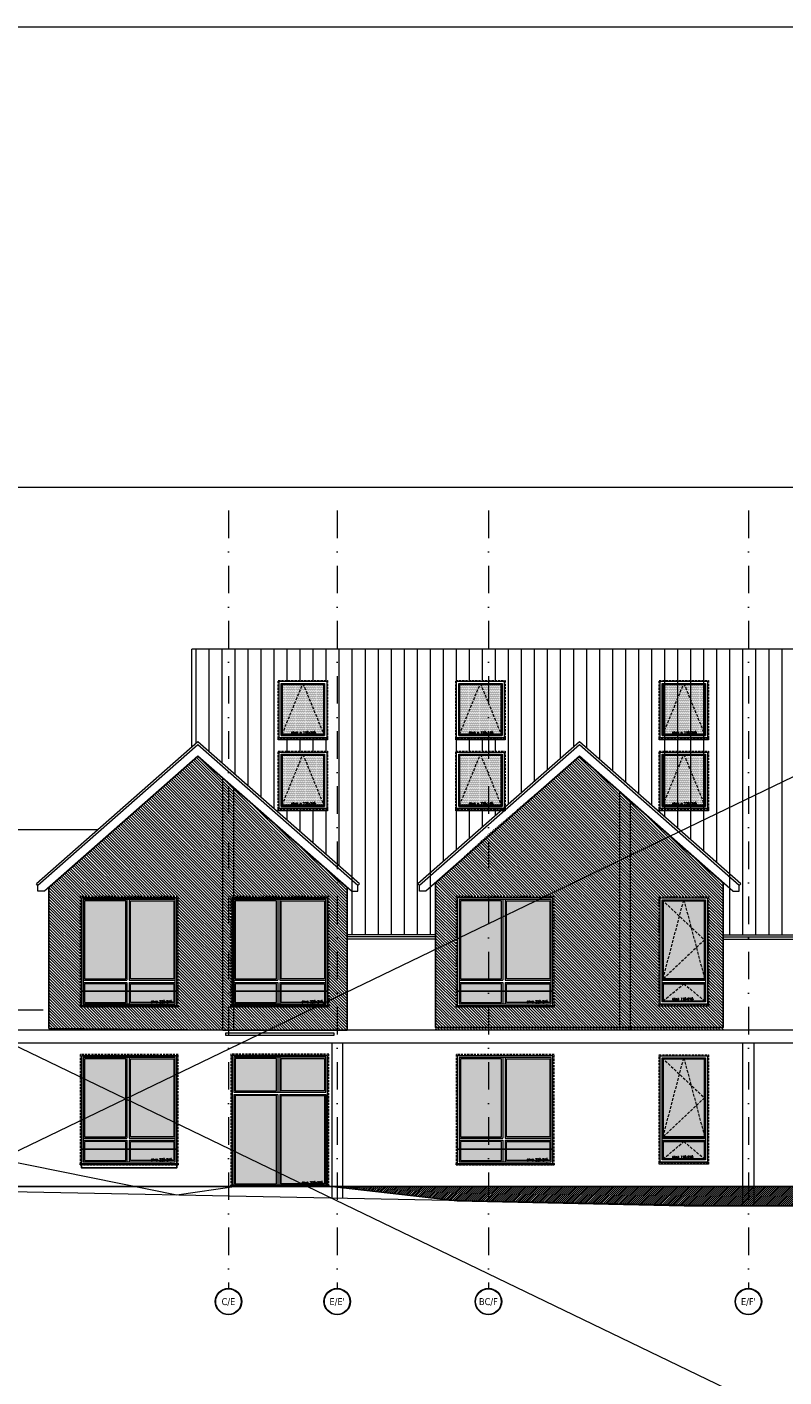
# Model space of a CAD drawing. Header units: millimetres. Extents: x -82287 to 177822, y -399756 to 0.
# Tile 91 of 228: x 88246 to 89990, y -209853 to -206742. Entities that reach past the tile are written whole.
import ezdxf
from ezdxf.enums import TextEntityAlignment as Align

# ---------------------------------------------------------------- set-up
doc = ezdxf.new("R2010")
doc.units = ezdxf.units.MM
doc.header["$MEASUREMENT"] = 0
for name, pattern in [('SUŁOSZOWA - PB 21 03$0$CACHE', [9.525, 6.35, -3.175]), ('SUŁOSZOWA - PB 21 03$0$CARKOVANA', [7.5, 5, -2.5]), ('SUŁOSZOWA - PB 21 03$0$DASHDOT', [25.4, 12.7, -6.35, 0, -6.35])]:
    doc.linetypes.add(name, pattern=pattern)
doc.layers.add('FL_XREF', color=252, linetype='Continuous')
for name, color, linetype, lineweight in [('SUŁOSZOWA - PB 21 03$0$! opisy okien elewacja', 251, 'Continuous', 0), ('SUŁOSZOWA - PB 21 03$0$!! 0_ Istn-okna', 251, 'Continuous', 0), ('SUŁOSZOWA - PB 21 03$0$!! 0_ Istn-sciany', 251, 'Continuous', 0), ('SUŁOSZOWA - PB 21 03$0$!! 0_ WIDOK ELEWACJA', 251, 'Continuous', 0), ('SUŁOSZOWA - PB 21 03$0$!! 0_Opis_pom', 251, 'Continuous', 0), ('SUŁOSZOWA - PB 21 03$0$!! 1  WYDZIELENIE PPOŻ', 251, 'Continuous', 0), ('SUŁOSZOWA - PB 21 03$0$!! 1_ELEWACJA KOLOR', 251, 'Continuous', 0), ('SUŁOSZOWA - PB 21 03$0$!! 1_Hatch dach', 251, 'Continuous', 0), ('SUŁOSZOWA - PB 21 03$0$!! 1_OPIS POM NOWE', 251, 'Continuous', 0), ('SUŁOSZOWA - PB 21 03$0$!! 1_projektowana elewacja', 251, 'Continuous', 0), ('SUŁOSZOWA - PB 21 03$0$!! 2_ELEWACJA COKÓŁ', 251, 'Continuous', 0), ('SUŁOSZOWA - PB 21 03$0$0-osie-liniA', 251, 'SUŁOSZOWA - PB 21 03$0$DASHDOT', 0), ('SUŁOSZOWA - PB 21 03$0$0-osie-tx', 251, 'Continuous', 0)]:
    doc.layers.add(name, color=color, linetype=linetype, lineweight=lineweight)
doc.layers.add('SUŁOSZOWA - PB 21 03$0$!! 0_ramki', color=251, linetype='Continuous', lineweight=0, plot=False)
doc.layers.add('SUŁOSZOWA - PB 21 03$0$ND', color=251, linetype='Continuous', lineweight=0, plot=False)
doc.styles.add('SUŁOSZOWA - PB 21 03$0$ARIAL', font='tahoma.ttf')
doc.styles.add('SUŁOSZOWA - PB 21 03$0$TAHOMA', font='tahoma.ttf')
doc.styles.add('SUŁOSZOWA - PB 21 03$0$TXT', font='simplex.shx')
pattern_1 = [(315, (13615.831, -6910.918), (3.36759605, 3.36759605), [])]

# ---------------------------------------------------------------- blocks, each defined once
blk = doc.blocks.new('SUŁOSZOWA - PB 21 03$0$N OKNO 220X245')
at = {"layer": 'SUŁOSZOWA - PB 21 03$0$!! 1_Hatch dach', "true_color": 0x575757}
h = blk.add_hatch(dxfattribs=at)
h.set_pattern_fill('DOTS', color=251, angle=360)
h.set_pattern_definition([(180, (74902.1715, -193611.4926), (-0.79375, -1.5875), [0, -1.5875])])
h.paths.add_polyline_path([(74700.2, -203917.2), (74795.2, -203917.2), (74795.2, -203873.7), (74700.2, -203873.7)])
h.paths.add_polyline_path([(74806.2, -203917.2), (74906.2, -203917.2), (74906.2, -203873.7), (74806.2, -203873.7)])
h.paths.add_polyline_path([(74806.2, -203862.7), (74906.2, -203862.7), (74906.2, -203682.7), (74806.2, -203682.7)])
h.paths.add_polyline_path([(74700.2, -203862.7), (74795.2, -203862.7), (74795.2, -203682.7), (74700.2, -203682.7)])
h = blk.add_hatch(dxfattribs=at)
h.set_pattern_fill('ANSI31', color=251, scale=0.05, angle=360)
h.set_pattern_definition([(45, (26142.61758, 33649.01818), (-0.11225320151, 0.11225320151), [])])
h.paths.add_polyline_path([(74690.2, -203924.2), (74916.2, -203924.2), (74916.2, -203927.2), (74690.2, -203927.2)])
blk.add_lwpolyline([(74693.2, -203890.7), (74913.2, -203890.7)])
at = {"layer": 'SUŁOSZOWA - PB 21 03$0$! opisy okien elewacja'}
for p in [(74693.2, -203865.2), (74693.2, -203871.2), (74693.2, -203924.2), (74899.2, -203924.2)]:
    blk.add_point(p, dxfattribs=at)
at = {"layer": 'SUŁOSZOWA - PB 21 03$0$!! 0_ Istn-okna', "linetype": 'SUŁOSZOWA - PB 21 03$0$CARKOVANA', "lineweight": 5}
blk.add_lwpolyline([(74690.2, -203927.2), (74916.2, -203927.2), (74916.2, -203672.7), (74690.2, -203672.7)], close=True, dxfattribs=at)
at = {"layer": 'SUŁOSZOWA - PB 21 03$0$!! 0_ Istn-okna'}
for points in [[(74693.2, -203924.2), (74913.2, -203924.2), (74913.2, -203675.7), (74693.2, -203675.7)], [(74697.2, -203920.2), (74909.2, -203920.2), (74909.2, -203679.7), (74697.2, -203679.7)], [(74795.2, -203682.7), (74700.2, -203682.7), (74700.2, -203862.7), (74795.2, -203862.7)], [(74806.2, -203682.7), (74906.2, -203682.7), (74906.2, -203862.7), (74806.2, -203862.7)], [(74795.2, -203873.7), (74700.2, -203873.7), (74700.2, -203917.2), (74795.2, -203917.2)], [(74806.2, -203873.7), (74906.2, -203873.7), (74906.2, -203917.2), (74806.2, -203917.2)], [(74690.2, -203924.2), (74916.2, -203924.2), (74916.2, -203927.2), (74690.2, -203927.2)]]:
    blk.add_lwpolyline(points, close=True, dxfattribs=at)
for points in [[(74798.2, -203679.7), (74798.2, -203865.7)], [(74803.2, -203679.7), (74803.2, -203865.7)], [(74697.2, -203865.7), (74798.2, -203865.7)], [(74697.2, -203870.7), (74798.2, -203870.7)], [(74798.2, -203870.7), (74798.2, -203920.2)], [(74803.2, -203865.7), (74909.2, -203865.7)], [(74803.2, -203870.7), (74909.2, -203870.7)], [(74803.2, -203870.7), (74803.2, -203920.2)]]:
    blk.add_lwpolyline(points, dxfattribs=at)
at = {"insert": (74853.5, -203912.2), "char_height": 5, "attachment_point": 1, "style": 'SUŁOSZOWA - PB 21 03$0$TXT'}
blk.add_mtext_dynamic_manual_height_columns('okno 220x245', width=87.931, gutter_width=75, heights=[0], dxfattribs=at)
blk = doc.blocks.new('SUŁOSZOWA - PB 21 03$0$N OKNO 110X245')
at = {"layer": 'SUŁOSZOWA - PB 21 03$0$!! 1_Hatch dach', "true_color": 0x575757}
h = blk.add_hatch(dxfattribs=at)
h.set_pattern_fill('DOTS', color=251)
h.set_pattern_definition([(0, (0, 0), (0.79375, 1.5875), [0, -1.5875])])
h.paths.add_polyline_path([(76033.3, -202077.5), (76129, -202077.5), (76129, -201897.5), (76033.3, -201897.5)])
h.paths.add_polyline_path([(76033.3, -202088.5), (76129, -202088.5), (76129, -202128.5), (76033.3, -202128.5)])
for points in [[(76033.3, -202077.5), (76129, -202077.5), (76129, -201897.5), (76033.3, -201897.5)], [(76033.3, -202088.5), (76129, -202088.5), (76129, -202128.5), (76033.3, -202128.5)]]:
    blk.add_lwpolyline(points, close=True)
at = {"layer": 'SUŁOSZOWA - PB 21 03$0$!! 0_ Istn-okna', "linetype": 'SUŁOSZOWA - PB 21 03$0$CARKOVANA', "lineweight": 5}
blk.add_lwpolyline([(76024.3, -201888.5), (76138, -201888.5), (76138, -202137.5), (76024.3, -202137.5)], close=True, dxfattribs=at)
at = {"layer": 'SUŁOSZOWA - PB 21 03$0$!! 0_ Istn-okna'}
for points in [[(76026.3, -201890.5), (76136, -201890.5), (76136, -202135.5), (76026.3, -202135.5)], [(76031.3, -201895.5), (76131, -201895.5), (76131, -202130.5), (76031.3, -202130.5)], [(76024.3, -202135.5), (76138, -202135.5), (76138, -202140.5), (76024.3, -202140.5)]]:
    blk.add_lwpolyline(points, close=True, dxfattribs=at)
for points in [[(76033.3, -202080.5), (76033.3, -201897.5), (76129, -201897.5), (76129, -202080.5)], [(76031.3, -202080.5), (76131, -202080.5)], [(76033.3, -202077.5), (76129, -202077.5)], [(76031.3, -202085.5), (76131, -202085.5)], [(76129, -202085.5), (76129, -202128.5), (76033.3, -202128.5), (76033.3, -202085.5)], [(76033.3, -202088.5), (76129, -202088.5)]]:
    blk.add_lwpolyline(points, dxfattribs=at)
at = {"layer": 'SUŁOSZOWA - PB 21 03$0$!! 1_Hatch dach', "color": 251, "linetype": 'SUŁOSZOWA - PB 21 03$0$CACHE', "true_color": 0x575757}
for points in [[(76031.3, -201895.5), (76129, -201987.5), (76033.3, -202077.5)], [(76033.3, -202077.5), (76081.2, -201895.5), (76129, -202077.5)], [(76033.3, -202128.5), (76081.2, -202088.5), (76129, -202128.5)]]:
    blk.add_lwpolyline(points, dxfattribs=at)
at = {"insert": (76054.4, -202121.1), "char_height": 5, "attachment_point": 1, "style": 'SUŁOSZOWA - PB 21 03$0$TXT'}
blk.add_mtext_dynamic_manual_height_columns('okno 110x245', width=52.63, gutter_width=75, heights=[0], dxfattribs=at)
blk = doc.blocks.new('SUŁOSZOWA - PB 21 03$0$OKNODRZWI 220X295')
at = {"layer": 'SUŁOSZOWA - PB 21 03$0$!! 1_Hatch dach', "true_color": 0x575757}
h = blk.add_hatch(dxfattribs=at)
h.set_pattern_fill('DOTS', color=251, angle=360)
h.set_pattern_definition([(0, (0, 1691.0442), (0.79375, 1.5875), [0, -1.5875])])
h.paths.add_polyline_path([(75142.4, -202346.5), (75047.4, -202346.5), (75047.4, -202549.5), (75142.4, -202549.5)])
h.paths.add_polyline_path([(75253.4, -202346.5), (75153.4, -202346.5), (75153.4, -202549.5), (75253.4, -202549.5)])
h.paths.add_polyline_path([(75253.4, -202261), (75153.4, -202261), (75153.4, -202335.5), (75253.4, -202335.5)])
h.paths.add_polyline_path([(75142.4, -202261), (75047.4, -202261), (75047.4, -202335.5), (75142.4, -202335.5)])
h.paths.add_polyline_path([(75199.5, -202335.7), (75199.6, -202335.6), (75199.5, -202335.3)])
h = blk.add_hatch(dxfattribs=at)
h.set_pattern_fill('ANSI31', color=251, scale=0.05, angle=360)
h.set_pattern_definition([(45, (26489.86939, 35020.72664), (-0.11225320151, 0.11225320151), [])])
h.paths.add_polyline_path([(75037.4, -202552.5), (75263.4, -202552.5), (75263.4, -202555.5), (75037.4, -202555.5)])
blk.add_lwpolyline([(75260.4, -202254), (75040.4, -202254), (75040.4, -202552.5), (75260.4, -202552.5)], close=True)
at = {"layer": 'SUŁOSZOWA - PB 21 03$0$! opisy okien elewacja'}
for p in [(75040.4, -202499.5), (75040.4, -202548), (75040.4, -202552.5), (75246.4, -202552.5)]:
    blk.add_point(p, dxfattribs=at)
at = {"layer": 'SUŁOSZOWA - PB 21 03$0$!! 0_ Istn-okna', "linetype": 'SUŁOSZOWA - PB 21 03$0$CARKOVANA', "lineweight": 5}
blk.add_lwpolyline([(75037.4, -202555.5), (75263.4, -202555.5), (75263.4, -202251), (75037.4, -202251)], close=True, dxfattribs=at)
at = {"layer": 'SUŁOSZOWA - PB 21 03$0$!! 0_ Istn-okna'}
for points in [[(75040.4, -202552.5), (75260.4, -202552.5), (75260.4, -202254), (75040.4, -202254)], [(75044.4, -202338.5), (75256.4, -202338.5), (75256.4, -202258), (75044.4, -202258)], [(75142.4, -202261), (75047.4, -202261), (75047.4, -202335.5), (75142.4, -202335.5)], [(75153.4, -202261), (75253.4, -202261), (75253.4, -202335.5), (75153.4, -202335.5)], [(75142.4, -202346.5), (75047.4, -202346.5), (75047.4, -202549.5), (75142.4, -202549.5)], [(75153.4, -202346.5), (75253.4, -202346.5), (75253.4, -202549.5), (75153.4, -202549.5)], [(75037.4, -202552.5), (75263.4, -202552.5), (75263.4, -202555.5), (75037.4, -202555.5)]]:
    blk.add_lwpolyline(points, close=True, dxfattribs=at)
for points in [[(75145.4, -202258), (75145.4, -202338.5)], [(75150.4, -202258), (75150.4, -202338.5)], [(75044.4, -202338.5), (75145.4, -202338.5)], [(75044.4, -202343.5), (75145.4, -202343.5)], [(75044.4, -202343.5), (75044.4, -202552.5)], [(75145.4, -202343.5), (75145.4, -202552.5)], [(75150.4, -202338.5), (75256.4, -202338.5)], [(75150.4, -202343.5), (75256.4, -202343.5)], [(75150.4, -202343.5), (75150.4, -202552.5)], [(75256.4, -202343.5), (75256.4, -202552.5)]]:
    blk.add_lwpolyline(points, dxfattribs=at)
at = {"insert": (75200.8, -202544.5), "char_height": 5, "attachment_point": 1, "style": 'SUŁOSZOWA - PB 21 03$0$TXT'}
blk.add_mtext_dynamic_manual_height_columns('okno 220x295', width=87.931, gutter_width=75, heights=[0], dxfattribs=at)
blk = doc.blocks.new('*U116')
h = blk.add_hatch(color=256)
edge = h.paths.add_edge_path()
edge.add_arc((0, 0), 30.6, 0, 360)
edge = h.paths.add_edge_path(flags=17)
edge.add_arc((0, 0), 29.4, 0, 360)
for radius in [30.6, 29.4]:
    blk.add_circle((0, 0), radius)
at = {"style": 'SUŁOSZOWA - PB 21 03$0$TAHOMA', "flags": 8}
blk.add_attdef('ANSICHTSNUMMER', text='', height=16, dxfattribs=at).set_placement((0, 0), align=Align.MIDDLE_CENTER)
blk = doc.blocks.new('SUŁOSZOWA - PB 21 03$0$BLOK OSIE D-E PD')
at = {"layer": 'SUŁOSZOWA - PB 21 03$0$0-osie-liniA', "ltscale": 5}
for points in [[(61412.1, -214526.3), (61412.1, -216318.8)], [(61662.6, -214526.3), (61662.6, -216318.8)], [(62011.1, -214526.3), (62011.1, -216318.8)], [(62610.1, -214526.3), (62610.1, -216318.8)]]:
    blk.add_lwpolyline(points, dxfattribs=at)
at = {"layer": 'SUŁOSZOWA - PB 21 03$0$0-osie-tx'}
ref = blk.add_blockref('*U116', (61412.1, -216349.4), dxfattribs=dict(at, rotation=180))
ref.add_attrib('ANSICHTSNUMMER', 'C/E', dxfattribs={"layer": '0', "height": 16, "style": 'SUŁOSZOWA - PB 21 03$0$TAHOMA', "flags": 8}).set_placement((61412.1, -216349.4), align=Align.MIDDLE_CENTER)
ref = blk.add_blockref('*U116', (61662.6, -216349.4), dxfattribs=dict(at, rotation=180))
ref.add_attrib('ANSICHTSNUMMER', "E/E'", dxfattribs={"layer": '0', "height": 16, "style": 'SUŁOSZOWA - PB 21 03$0$TAHOMA', "flags": 8}).set_placement((61662.6, -216349.4), align=Align.MIDDLE_CENTER)
ref = blk.add_blockref('*U116', (62011.1, -216349.4), dxfattribs=dict(at, rotation=180))
ref.add_attrib('ANSICHTSNUMMER', 'BC/F', dxfattribs={"layer": '0', "height": 16, "style": 'SUŁOSZOWA - PB 21 03$0$TAHOMA', "flags": 8}).set_placement((62011.1, -216349.4), align=Align.MIDDLE_CENTER)
ref = blk.add_blockref('*U116', (62610.1, -216349.4), dxfattribs=dict(at, rotation=180))
ref.add_attrib('ANSICHTSNUMMER', "E/F'", dxfattribs={"layer": '0', "height": 16, "style": 'SUŁOSZOWA - PB 21 03$0$TAHOMA', "flags": 8}).set_placement((62610.1, -216349.4), align=Align.MIDDLE_CENTER)
blk = doc.blocks.new('SUŁOSZOWA - PB 21 03')
at = {"layer": 'SUŁOSZOWA - PB 21 03$0$!! 1_ELEWACJA KOLOR'}
h = blk.add_hatch(dxfattribs=at)
h.set_pattern_fill('ANSI31', color=251, scale=1.5, angle=-90)
h.set_pattern_definition(pattern_1)
h.paths.add_polyline_path([(88522.00233, -209172.45733), (88522.00233, -209352.45733), (88422.00233, -209352.45733), (88422.00233, -209172.45733)], flags=0)
h.paths.add_polyline_path([(88525.00233, -209045.95733), (88313.00233, -209045.95733), (88313.00233, -208805.45733), (88525.00233, -208805.45733)], flags=0)
h.paths.add_polyline_path([(88522.00233, -209042.95733), (88422.00233, -209042.95733), (88422.00233, -209016.45733), (88411.00233, -209016.45733), (88411.00233, -209042.95733), (88316.00233, -209042.95733), (88316.00233, -208999.45733), (88411.00233, -208999.45733), (88411.00233, -209016.45733), (88422.00233, -209016.45733), (88422.00233, -208999.45733), (88522.00233, -208999.45733)], flags=0)
h.paths.add_polyline_path([(88522.00233, -208988.45733), (88422.00233, -208988.45733), (88422.00233, -208808.45733), (88522.00233, -208808.45733)], flags=0)
h.paths.add_polyline_path([(88411.00233, -208988.45733), (88316.00233, -208988.45733), (88316.00233, -208808.45733), (88411.00233, -208808.45733)], flags=0)
h.paths.add_polyline_path([(88422.00233, -209380.45733), (88422.00233, -209363.45733), (88522.00233, -209363.45733), (88522.00233, -209406.95733), (88422.00233, -209406.95733), (88422.00233, -209380.45733), (88411.00233, -209380.45733), (88411.00233, -209406.95733), (88316.00233, -209406.95733), (88316.00233, -209363.45733), (88411.00233, -209363.45733), (88411.00233, -209380.45733)], flags=0)
h.paths.add_polyline_path([(88660.25413, -209045.95733), (88660.25413, -208805.45733), (88872.25413, -208805.45733), (88872.25413, -209045.95733)], flags=0)
h.paths.add_polyline_path([(88663.25413, -209042.95733), (88663.25413, -208999.45733), (88758.25413, -208999.45733), (88758.25413, -209016.45733), (88769.25413, -209016.45733), (88769.25413, -208999.45733), (88869.25413, -208999.45733), (88869.25413, -209042.95733), (88769.25413, -209042.95733), (88769.25413, -209016.45733), (88758.25413, -209016.45733), (88758.25413, -209042.95733)], flags=0)
h.paths.add_polyline_path([(88663.25413, -208988.45733), (88663.25413, -208808.45733), (88758.25413, -208808.45733), (88758.25413, -208988.45733)], flags=0)
h.paths.add_polyline_path([(88769.25413, -208988.45733), (88769.25413, -208808.45733), (88869.25413, -208808.45733), (88869.25413, -208988.45733)], flags=0)
h.paths.add_polyline_path([(88468.12241, -209044.20733), (88523.95574, -209044.20733), (88523.95574, -209036.70733), (88468.12241, -209036.70733)], flags=0)
h.paths.add_polyline_path([(88468.12241, -209408.20733), (88523.95574, -209408.20733), (88523.95574, -209400.70733), (88468.12241, -209400.70733)], flags=0)
h.paths.add_polyline_path([(88815.37422, -209044.20733), (88871.20755, -209044.20733), (88871.20755, -209036.70733), (88815.37422, -209036.70733)], flags=0)
h.paths.add_polyline_path([(88653.25413, -209049.95733), (88879.25413, -209049.95733), (88879.25413, -209052.95733), (88653.25413, -209052.95733)], flags=0)
h.paths.add_polyline_path([(88876.25413, -209049.95733), (88656.25413, -209049.95733), (88656.25413, -208801.45733), (88876.25413, -208801.45733)], flags=0)
h.paths.add_polyline_path([(88653.25413, -209052.95733), (88653.25413, -208798.45733), (88879.25413, -208798.45733), (88879.25413, -209052.95733)], flags=16)
h.paths.add_polyline_path([(88876.25413, -209049.95733), (88656.25413, -209049.95733), (88656.25413, -208801.45733), (88876.25413, -208801.45733)], flags=0)
h.paths.add_polyline_path([(88306.00233, -209049.95733), (88532.00233, -209049.95733), (88532.00233, -209052.95733), (88306.00233, -209052.95733)], flags=0)
h.paths.add_polyline_path([(88529.00233, -209049.95733), (88309.00233, -209049.95733), (88309.00233, -208801.45733), (88529.00233, -208801.45733)], flags=0)
h.paths.add_polyline_path([(88532.00233, -209052.95733), (88306.00233, -209052.95733), (88306.00233, -208798.45733), (88532.00233, -208798.45733)], flags=16)
h.paths.add_polyline_path([(88529.00233, -209049.95733), (88309.00233, -209049.95733), (88309.00233, -208801.45733), (88529.00233, -208801.45733)], flags=0)
h.paths.add_polyline_path([(88234.00233, -209106.45733), (88647.00857, -209106.45733), (88577.62823, -208475.27016), (88234.00233, -208777.66095)])
h.paths.add_polyline_path([(88647.00857, -209106.45733), (88921.25413, -209106.45733), (88921.25413, -208777.66095), (88577.62823, -208475.27016)])
h = blk.add_hatch(dxfattribs=at)
h.set_pattern_fill('ANSI31', color=251, scale=1.5, angle=-90)
h.set_pattern_definition(pattern_1)
h.paths.add_polyline_path([(89647.13004, -209170.45733), (89746.88004, -209170.45733), (89746.88004, -209405.45733), (89647.13004, -209405.45733)], flags=0)
h.paths.add_polyline_path([(89649.25504, -209172.45733), (89696.47894, -209172.45733), (89697.00504, -209170.45733), (89697.53114, -209172.45733), (89744.88004, -209172.45733), (89744.88004, -209352.45733), (89744.88004, -209355.45733), (89649.13004, -209355.45733), (89649.13004, -209172.33968)], flags=0)
h.paths.add_polyline_path([(89640.13004, -209051.45733), (89640.13004, -209046.45733), (89640.13004, -208799.45733), (89753.88004, -208799.45733), (89753.88004, -209048.45733), (89753.88004, -209051.45733)], flags=16)
h.paths.add_polyline_path([(89642.13004, -209046.45733), (89642.13004, -208801.45733), (89751.88004, -208801.45733), (89751.88004, -209046.45733)], flags=0)
h.paths.add_polyline_path([(89647.13004, -208806.45733), (89746.88004, -208806.45733), (89746.88004, -209041.45733), (89647.13004, -209041.45733)], flags=0)
h.paths.add_polyline_path([(89649.13004, -208991.45733), (89649.13004, -208808.33968), (89649.25504, -208808.45733), (89696.47894, -208808.45733), (89697.00504, -208806.45733), (89697.53114, -208808.45733), (89744.88004, -208808.45733), (89744.88004, -208988.45733), (89744.88004, -208991.45733)], flags=0)
h.paths.add_polyline_path([(89649.13004, -209039.45733), (89649.13004, -208999.45733), (89649.13004, -208996.45733), (89744.88004, -208996.45733), (89744.88004, -209039.45733)], flags=0)
h.paths.add_polyline_path([(89744.88004, -209360.45733), (89744.88004, -209403.45733), (89649.13004, -209403.45733), (89649.13004, -209363.45733), (89649.13004, -209360.45733)], flags=0)
h.paths.add_polyline_path([(89668.95779, -209038.2977), (89722.88636, -209038.2977), (89722.88636, -209030.7977), (89668.95779, -209030.7977)], flags=0)
h.paths.add_polyline_path([(89668.95779, -209402.2977), (89722.88636, -209402.2977), (89722.88636, -209394.7977), (89668.95779, -209394.7977)], flags=0)
h.paths.add_polyline_path([(89246.75413, -209106.45733), (89787.38004, -209106.45733), (89787.38004, -208766.66095), (89456.25413, -208475.27016), (89246.75413, -208654.45733), (89246.75413, -208798.45733), (89398.12823, -208798.45733), (89398.12823, -209052.95733), (89246.75413, -209052.95733)])
h.paths.add_polyline_path([(89125.12823, -209106.45733), (89246.75413, -209106.45733), (89246.75413, -209052.95733), (89172.12823, -209052.95733), (89172.12823, -209049.95733), (89172.12823, -208798.45733), (89246.75413, -208798.45733), (89246.75413, -208654.45733), (89125.12823, -208766.66095)])
at = {"layer": 'SUŁOSZOWA - PB 21 03$0$!! 1_Hatch dach'}
h = blk.add_hatch(dxfattribs=at)
h.set_pattern_fill('_USER', color=8, scale=30, pattern_type=0)
h.set_pattern_definition([(90, (94425.515, -205179.507), (-30, 2e-15), [])])
h.paths.add_polyline_path([(88764.50413, -208595.81178), (88764.50413, -208465.81178), (88874.25413, -208465.81178), (88874.25413, -208595.81178)], flags=16)
h.paths.add_polyline_path([(88764.50413, -208432.52314), (88764.50413, -208302.52314), (88874.25413, -208302.52314), (88874.25413, -208432.52314)], flags=16)
h.paths.add_polyline_path([(89173.37823, -208432.52314), (89173.37823, -208302.52314), (89283.12823, -208302.52314), (89283.12823, -208432.52314)], flags=16)
h.paths.add_polyline_path([(89173.37823, -208595.81178), (89173.37823, -208465.81178), (89283.12823, -208465.81178), (89283.12823, -208595.81178)], flags=16)
h.paths.add_polyline_path([(88563.25413, -208228.75994), (88563.25413, -208454.61771), (88577.62823, -208441.96851), (88921.25413, -208744.3593), (88921.25413, -208644.45733), (88921.25413, -208886.62491), (89125.12823, -208886.62491), (89125.12823, -208733.3593), (89456.25413, -208441.96851), (89787.38004, -208733.3593), (89787.38004, -208886.62491), (89991.25413, -208886.62491), (89991.25413, -208644.45733), (90225.12823, -208441.96851), (90459.00233, -208644.45733), (90459.00233, -208886.62491), (90712.75413, -208886.62491), (90712.75413, -208228.75994)])
at = {"layer": 'SUŁOSZOWA - PB 21 03$0$!! 1_Hatch dach', "true_color": 0x575757}
h = blk.add_hatch(dxfattribs=at)
h.set_pattern_fill('DOTS', color=251)
h.set_pattern_definition([(0, (13997.706, -4047.1684), (0.79375, 1.5875), [0, -1.5875])])
h.paths.add_polyline_path([(88771.50413, -208424.52314), (88867.25413, -208424.52314), (88867.25413, -208309.52314), (88771.50413, -208309.52314)])
h = blk.add_hatch(dxfattribs=at)
h.set_pattern_fill('DOTS', color=251)
h.set_pattern_definition([(0, (14406.5802, -4047.1684), (0.79375, 1.5875), [0, -1.5875])])
h.paths.add_polyline_path([(89180.37823, -208424.52314), (89276.12823, -208424.52314), (89276.12823, -208309.52314), (89180.37823, -208309.52314)])
h = blk.add_hatch(dxfattribs=at)
h.set_pattern_fill('DOTS', color=251)
h.set_pattern_definition([(0, (14875.332, -4047.1684), (0.79375, 1.5875), [0, -1.5875])])
h.paths.add_polyline_path([(89649.13004, -208424.52314), (89744.88004, -208424.52314), (89744.88004, -208309.52314), (89649.13004, -208309.52314)])
h = blk.add_hatch(dxfattribs=at)
h.set_pattern_fill('DOTS', color=251)
h.set_pattern_definition([(0, (13997.706, -4210.457), (0.79375, 1.5875), [0, -1.5875])])
h.paths.add_polyline_path([(88771.50413, -208587.81178), (88867.25413, -208587.81178), (88867.25413, -208472.81178), (88771.50413, -208472.81178)])
h = blk.add_hatch(dxfattribs=at)
h.set_pattern_fill('DOTS', color=251)
h.set_pattern_definition([(0, (14406.5802, -4210.457), (0.79375, 1.5875), [0, -1.5875])])
h.paths.add_polyline_path([(89180.37823, -208587.81178), (89276.12823, -208587.81178), (89276.12823, -208472.81178), (89180.37823, -208472.81178)])
h = blk.add_hatch(dxfattribs=at)
h.set_pattern_fill('DOTS', color=251)
h.set_pattern_definition([(0, (14875.332, -4210.457), (0.79375, 1.5875), [0, -1.5875])])
h.paths.add_polyline_path([(89649.13004, -208587.81178), (89744.88004, -208587.81178), (89744.88004, -208472.81178), (89649.13004, -208472.81178)])
at = {"layer": 'SUŁOSZOWA - PB 21 03$0$!! 2_ELEWACJA COKÓŁ'}
h = blk.add_hatch(dxfattribs=at)
h.set_pattern_fill('ANSI31', color=250)
h.set_pattern_definition([(45, (13615.831, -6910.9182), (-2.24506403, 2.24506403), [])])
h.paths.add_polyline_path([(90657.75413, -209511.45733), (90657.75413, -209466.45733), (88885.75413, -209466.45733), (89175.12823, -209499.58062), (89698.03191, -209511.45733)])
for points in [[(88771.50413, -208424.52314), (88867.25413, -208424.52314), (88867.25413, -208309.52314), (88771.50413, -208309.52314)], [(89180.37823, -208424.52314), (89276.12823, -208424.52314), (89276.12823, -208309.52314), (89180.37823, -208309.52314)], [(89649.13004, -208424.52314), (89744.88004, -208424.52314), (89744.88004, -208309.52314), (89649.13004, -208309.52314)], [(88921.25413, -208777.66095), (88921.25413, -209106.45733), (88635.25413, -209106.45733), (88234.00233, -209102.36877), (88234.00233, -208777.66095), (88577.62823, -208475.27016)], [(88771.50413, -208587.81178), (88867.25413, -208587.81178), (88867.25413, -208472.81178), (88771.50413, -208472.81178)], [(89787.38004, -208766.66095), (89787.38004, -209100.49355), (89125.12823, -209100.49355), (89125.12823, -208766.66095), (89456.25413, -208475.27016)], [(89180.37823, -208587.81178), (89276.12823, -208587.81178), (89276.12823, -208472.81178), (89180.37823, -208472.81178)], [(89649.13004, -208587.81178), (89744.88004, -208587.81178), (89744.88004, -208472.81178), (89649.13004, -208472.81178)], [(88309.00233, -208801.45733), (88529.00233, -208801.45733), (88529.00233, -209049.95733), (88309.00233, -209049.95733)], [(88656.25413, -208801.45733), (88876.25413, -208801.45733), (88876.25413, -209049.95733), (88656.25413, -209049.95733)], [(88309.00233, -209165.45733), (88529.00233, -209165.45733), (88529.00233, -209423.70088), (88309.00233, -209423.70088)], [(90657.75413, -209511.45733), (90657.75413, -209466.45733), (88885.75413, -209466.45733), (89175.12823, -209499.58062), (89698.03191, -209511.45733)]]:
    blk.add_lwpolyline(points, close=True)
for points in [[(88309.00233, -209016.45733), (88529.00233, -209016.45733)], [(90662.75413, -209466.45733), (88061.2709, -209466.45733)]]:
    blk.add_lwpolyline(points)
at = {"layer": 'SUŁOSZOWA - PB 21 03$0$!! 0_ Istn-okna', "linetype": 'SUŁOSZOWA - PB 21 03$0$CARKOVANA', "lineweight": 5}
for points in [[(88762.50413, -208300.52314), (88876.25413, -208300.52314), (88876.25413, -208434.52314), (88762.50413, -208434.52314)], [(89171.37823, -208300.52314), (89285.12823, -208300.52314), (89285.12823, -208434.52314), (89171.37823, -208434.52314)], [(89640.13004, -208300.52314), (89753.88004, -208300.52314), (89753.88004, -208434.52314), (89640.13004, -208434.52314)], [(88762.50413, -208463.81178), (88876.25413, -208463.81178), (88876.25413, -208597.81178), (88762.50413, -208597.81178)], [(89171.37823, -208463.81178), (89285.12823, -208463.81178), (89285.12823, -208597.81178), (89171.37823, -208597.81178)], [(89640.13004, -208463.81178), (89753.88004, -208463.81178), (89753.88004, -208597.81178), (89640.13004, -208597.81178)]]:
    blk.add_lwpolyline(points, close=True, dxfattribs=at)
at = {"layer": 'SUŁOSZOWA - PB 21 03$0$!! 0_ Istn-okna'}
for points in [[(88764.50413, -208302.52314), (88874.25413, -208302.52314), (88874.25413, -208432.52314), (88764.50413, -208432.52314)], [(89173.37823, -208302.52314), (89283.12823, -208302.52314), (89283.12823, -208432.52314), (89173.37823, -208432.52314)], [(89642.13004, -208302.52314), (89751.88004, -208302.52314), (89751.88004, -208432.52314), (89642.13004, -208432.52314)], [(88769.50413, -208307.52314), (88869.25413, -208307.52314), (88869.25413, -208427.52314), (88769.50413, -208427.52314)], [(89178.37823, -208307.52314), (89278.12823, -208307.52314), (89278.12823, -208427.52314), (89178.37823, -208427.52314)], [(89647.13004, -208307.52314), (89746.88004, -208307.52314), (89746.88004, -208427.52314), (89647.13004, -208427.52314)], [(88762.50413, -208432.52314), (88876.25413, -208432.52314), (88876.25413, -208437.52314), (88762.50413, -208437.52314)], [(89171.37823, -208432.52314), (89285.12823, -208432.52314), (89285.12823, -208437.52314), (89171.37823, -208437.52314)], [(89640.13004, -208432.52314), (89753.88004, -208432.52314), (89753.88004, -208437.52314), (89640.13004, -208437.52314)], [(88764.50413, -208465.81178), (88874.25413, -208465.81178), (88874.25413, -208595.81178), (88764.50413, -208595.81178)], [(88769.50413, -208470.81178), (88869.25413, -208470.81178), (88869.25413, -208590.81178), (88769.50413, -208590.81178)], [(89173.37823, -208465.81178), (89283.12823, -208465.81178), (89283.12823, -208595.81178), (89173.37823, -208595.81178)], [(89178.37823, -208470.81178), (89278.12823, -208470.81178), (89278.12823, -208590.81178), (89178.37823, -208590.81178)], [(89642.13004, -208465.81178), (89751.88004, -208465.81178), (89751.88004, -208595.81178), (89642.13004, -208595.81178)], [(89647.13004, -208470.81178), (89746.88004, -208470.81178), (89746.88004, -208590.81178), (89647.13004, -208590.81178)], [(88762.50413, -208595.81178), (88876.25413, -208595.81178), (88876.25413, -208600.81178), (88762.50413, -208600.81178)], [(89171.37823, -208595.81178), (89285.12823, -208595.81178), (89285.12823, -208600.81178), (89171.37823, -208600.81178)], [(89640.13004, -208595.81178), (89753.88004, -208595.81178), (89753.88004, -208600.81178), (89640.13004, -208600.81178)]]:
    blk.add_lwpolyline(points, close=True, dxfattribs=at)
for points in [[(88771.50413, -208427.52314), (88771.50413, -208309.52314), (88867.25413, -208309.52314), (88867.25413, -208427.52314)], [(89180.37823, -208427.52314), (89180.37823, -208309.52314), (89276.12823, -208309.52314), (89276.12823, -208427.52314)], [(89649.13004, -208427.52314), (89649.13004, -208309.52314), (89744.88004, -208309.52314), (89744.88004, -208427.52314)], [(88769.50413, -208427.52314), (88869.25413, -208427.52314)], [(88771.50413, -208424.52314), (88867.25413, -208424.52314)], [(89178.37823, -208427.52314), (89278.12823, -208427.52314)], [(89180.37823, -208424.52314), (89276.12823, -208424.52314)], [(89647.13004, -208427.52314), (89746.88004, -208427.52314)], [(89649.13004, -208424.52314), (89744.88004, -208424.52314)], [(88769.50413, -208432.52314), (88869.25413, -208432.52314)], [(89178.37823, -208432.52314), (89278.12823, -208432.52314)], [(89647.13004, -208432.52314), (89746.88004, -208432.52314)], [(88771.50413, -208590.81178), (88771.50413, -208472.81178), (88867.25413, -208472.81178), (88867.25413, -208590.81178)], [(89180.37823, -208590.81178), (89180.37823, -208472.81178), (89276.12823, -208472.81178), (89276.12823, -208590.81178)], [(89649.13004, -208590.81178), (89649.13004, -208472.81178), (89744.88004, -208472.81178), (89744.88004, -208590.81178)], [(88769.50413, -208590.81178), (88869.25413, -208590.81178)], [(88769.50413, -208595.81178), (88869.25413, -208595.81178)], [(88771.50413, -208587.81178), (88867.25413, -208587.81178)], [(89178.37823, -208590.81178), (89278.12823, -208590.81178)], [(89178.37823, -208595.81178), (89278.12823, -208595.81178)], [(89180.37823, -208587.81178), (89276.12823, -208587.81178)], [(89647.13004, -208590.81178), (89746.88004, -208590.81178)], [(89647.13004, -208595.81178), (89746.88004, -208595.81178)], [(89649.13004, -208587.81178), (89744.88004, -208587.81178)]]:
    blk.add_lwpolyline(points, dxfattribs=at)
at = {"layer": 'SUŁOSZOWA - PB 21 03$0$!! 0_ Istn-sciany'}
for points in [[(89777.11539, -209511.45733), (88066.25413, -209477.70344)], [(88885.75413, -209466.45733), (89175.12823, -209499.58062)], [(90184.55066, -209511.45733), (89698.03191, -209511.45733)]]:
    blk.add_lwpolyline(points, dxfattribs=at)
at = {"layer": 'SUŁOSZOWA - PB 21 03$0$!! 0_ WIDOK ELEWACJA'}
for points in [[(88221.25413, -209060.45733), (88066.25413, -209060.45733)], [(89396.52104, -209136.19206), (89395.68613, -209135.45733)]]:
    blk.add_lwpolyline(points, dxfattribs=at)
at = {"layer": 'SUŁOSZOWA - PB 21 03$0$!! 0_ramki'}
blk.add_line((84736.10139, -207854.77203), (91652.24166, -207854.77203), dxfattribs=at)
at = {"layer": 'SUŁOSZOWA - PB 21 03$0$!! 1  WYDZIELENIE PPOŻ'}
blk.add_lwpolyline([(83291.15646, -206794.53666), (93529.09696, -206794.53666), (93529.09696, -211735.13382), (83291.15646, -211735.13382)], close=True, dxfattribs=at)
for points in [[(83291.15646, -211735.13382), (93529.09696, -206794.53666)], [(93529.09696, -211735.13382), (83291.15646, -206794.53666)]]:
    blk.add_lwpolyline(points, dxfattribs=at)
at = {"layer": 'SUŁOSZOWA - PB 21 03$0$!! 1_Hatch dach', "color": 251, "linetype": 'SUŁOSZOWA - PB 21 03$0$CACHE', "true_color": 0x575757}
for points in [[(88771.50413, -208424.52314), (88819.37913, -208307.52314), (88867.25413, -208424.52314)], [(89180.37823, -208424.52314), (89228.25323, -208307.52314), (89276.12823, -208424.52314)], [(89649.13004, -208424.52314), (89697.00504, -208307.52314), (89744.88004, -208424.52314)], [(88771.50413, -208587.81178), (88819.37913, -208470.81178), (88867.25413, -208587.81178)], [(89180.37823, -208587.81178), (89228.25323, -208470.81178), (89276.12823, -208587.81178)], [(89649.13004, -208587.81178), (89697.00504, -208470.81178), (89744.88004, -208587.81178)]]:
    blk.add_lwpolyline(points, dxfattribs=at)
at = {"layer": 'SUŁOSZOWA - PB 21 03$0$!! 1_projektowana elewacja'}
for points in [[(90712.75413, -208228.75994), (88563.25413, -208228.75994)], [(88563.25413, -208454.61771), (88563.25413, -208228.75994)], [(88949.55727, -208769.26606), (88577.62823, -208441.96851), (88205.69919, -208769.26606)], [(88946.25413, -208773.01963), (88577.62823, -208448.62884), (88209.00233, -208773.01963)], [(89828.18318, -208769.26606), (89456.25413, -208441.96851), (89084.32509, -208769.26606)], [(89824.88004, -208773.01963), (89456.25413, -208448.62884), (89087.62823, -208773.01963)], [(88931.11702, -208786.34029), (88577.62823, -208475.27016), (88224.13944, -208786.34029)], [(89809.74292, -208786.34029), (89456.25413, -208475.27016), (89102.76534, -208786.34029)], [(88347.52729, -208644.45733), (88161.75775, -208644.45733)], [(88224.13944, -208786.34029), (88209.00233, -208786.34029), (88209.00233, -208773.01963), (88205.69919, -208769.26606)], [(88931.11702, -208786.34029), (88946.25413, -208786.34029), (88946.25413, -208773.01963), (88949.55727, -208769.26606)], [(89102.76534, -208786.34029), (89087.62823, -208786.34029), (89087.62823, -208773.01963), (89084.32509, -208769.26606)], [(89125.12823, -208896.62491), (89125.12823, -208766.66095)], [(89787.38004, -208896.62491), (89787.38004, -208766.66095)], [(89809.74292, -208786.34029), (89824.88004, -208786.34029), (89824.88004, -208773.01963), (89828.18318, -208769.26606)], [(88921.25413, -208896.62491), (88921.25413, -208777.66095)], [(89125.12823, -208886.62491), (88921.25413, -208886.62491)], [(89125.12823, -208891.62491), (88921.25413, -208891.62491)], [(89787.38004, -208886.62491), (89991.25413, -208886.62491)], [(89787.38004, -208891.62491), (89991.25413, -208891.62491)], [(89125.12823, -208896.62491), (88921.25413, -208896.62491)], [(89787.38004, -208896.62491), (89991.25413, -208896.62491)], [(88641.2542, -209118.24008), (88891.2542, -209118.24008), (88891.2542, -209113.24008), (88641.2542, -209113.24008), (88641.2542, -209118.24008)], [(88529.00233, -209486.83308), (88061.00631, -209392.03375)], [(88061.2709, -209466.45733), (90662.75413, -209466.45733)], [(88666.25413, -209466.45733), (88529.00233, -209486.83308)]]:
    blk.add_lwpolyline(points, dxfattribs=at)
at = {"layer": 'SUŁOSZOWA - PB 21 03$0$ND'}
for points in [[(88635.25413, -209106.45733), (88635.25413, -208525.98095)], [(88660.25413, -209106.45733), (88660.25413, -208547.98095)], [(89549.50463, -209106.45733), (89549.50463, -208557.33059)], [(89574.50463, -209106.45733), (89574.50463, -208579.33059)], [(90662.75413, -209106.45733), (88061.2709, -209106.45733)], [(90662.75413, -209136.45733), (88061.2709, -209136.45733)], [(88885.76016, -209136.45733), (88885.76016, -209493.87162)], [(88910.75785, -209136.45733), (88910.75785, -209494.36481)], [(89831.89164, -209136.45733), (89831.89164, -209511.45733)], [(89858.2578, -209136.45733), (89858.2578, -209511.45733)]]:
    blk.add_lwpolyline(points, dxfattribs=at)
for name, p in [('SUŁOSZOWA - PB 21 03$0$BLOK OSIE D-E PD', (27235.68678, 6617.30292)), ('SUŁOSZOWA - PB 21 03$0$N OKNO 220X245', (13615.83086, -5125.70975)), ('SUŁOSZOWA - PB 21 03$0$N OKNO 220X245', (13963.08267, -5125.70975)), ('SUŁOSZOWA - PB 21 03$0$N OKNO 220X245', (14481.95676, -5125.70975)), ('SUŁOSZOWA - PB 21 03$0$N OKNO 110X245', (13615.83086, -6910.91822)), ('SUŁOSZOWA - PB 21 03$0$N OKNO 220X245', (13615.83086, -5489.70975)), ('SUŁOSZOWA - PB 21 03$0$OKNODRZWI 220X295', (13615.83086, -6910.91822)), ('SUŁOSZOWA - PB 21 03$0$N OKNO 220X245', (14481.95676, -5489.70975)), ('SUŁOSZOWA - PB 21 03$0$N OKNO 110X245', (13615.83086, -7274.91822))]:
    blk.add_blockref(name, p)
at = {"char_height": 5, "attachment_point": 1, "style": 'SUŁOSZOWA - PB 21 03$0$TXT'}
for insert in [(88792.58189, -208418.11351), (89201.45598, -208418.11351), (89670.20779, -208418.11351), (88792.58189, -208581.40216), (89201.45598, -208581.40216), (89670.20779, -208581.40216)]:
    blk.add_mtext_dynamic_manual_height_columns('okno p 110x145', width=111.85458, gutter_width=75, heights=[0], dxfattribs=dict(at, insert=insert))
at = {"layer": 'SUŁOSZOWA - PB 21 03$0$!! 0_Opis_pom', "ltscale": 0.7, "style": 'SUŁOSZOWA - PB 21 03$0$ARIAL'}
for tag, p in [('B0,19', (52679.2094, -194257.55204)), ('B1,21', (60405.50261, -194427.18207)), ('B2,12', (73342.49259, -194413.89249)), ('B2,14', (73874.0461, -194402.0887)), ('B0,15', (51514.15008, -194461.8073)), ('A1,1', (58808.06672, -194460.94161)), ('A1,16', (59129.54925, -194448.08429)), ('B1/17', (59524.53699, -194450.37428)), ('B1,19', (59914.81903, -194448.15658)), ('1,22', (60947.33929, -194456.1144)), ('1,23', (61575.22173, -194450.37428)), ('B2,11', (73069.01144, -194438.89383)), ('B2,16', (75195.07765, -194441.83446)), ('B0,18', (52071.43815, -194478.40179)), ('B1,18', (59715.51745, -194473.87108)), ('B1,20', (60198.53687, -194490.17374)), ('B2,10', (72728.63362, -194489.37283)), ('B2,15', (74566.38885, -194487.81114)), ('B2,17', (75506.7465, -194471.3759)), ('B2,19.1', (76701.67035, -194466.03695)), ('B3,6', (86826.65132, -194483.15512)), ('B3,7', (87459.81312, -194465.07097)), ('B3,3', (88235.73906, -194465.79732)), ('B3,8', (90006.66539, -194478.47972)), ('A0,6', (49094.40602, -194505.72387)), ('A0,4', (49692.81919, -194517.93289)), ('A0,3', (49906.53818, -194524.03766)), ('B0,22', (54187.56644, -194519.04308)), ('A1,6', (58565.96262, -194514.50753)), ('B1,1', (61908.24378, -194515.48656)), ('A2,5', (72452.45009, -194505.90583)), ('B2,13', (73649.91716, -194500.01242)), ('A0,5', (49399.71914, -194533.19455)), ('B0,20', (53125.45224, -194527.8835)), ('B0,21', (53847.26622, -194535.08002)), ('B1,3', (62229.35503, -194604.49851)), ('B2,18', (75922.43604, -194612.23635)), ('B2,19', (77152.69039, -194617.53776)), ('A3,4', (85509.27934, -194642.47136)), ('B0,13', (50367.63944, -194706.5583)), ('B0,16', (51457.40872, -194704.43091)), ('B0,17', (51897.58569, -194706.77195)), ('B0,24B', (54824.42896, -194684.26784)), ('B1,4', (63476.45184, -194691.11207)), ('A2,4', (71695.75649, -194707.44268)), ('B0,23', (54542.05776, -194742.93939)), ('A1,5', (58149.22649, -194724.80163)), ('A2.1', (72371.45884, -194731.56251)), ('A1,2', (58744.42262, -194746.622)), ('B1,2D', (60756.29674, -194750.92727)), ('B0,14', (50962.60809, -194789.06568)), ('A1,15', (59129.54925, -194780.73348)), ('B1,4', (63483.03852, -194791.04365)), ('A3.1', (86079.08704, -194786.62422)), ('A0,2', (49295.91259, -194810.95246)), ('B2.7', (74548.27897, -194836.12781)), ('B0,7', (52851.95551, -194845.56115)), ('B1,2B', (62374.83512, -194841.86715)), ('B3,2', (89035.72921, -194837.99287)), ('B0,8', (51561.38742, -194890.27848)), ('B1,2A', (61803.35407, -194869.27513)), ('A1,3', (58810.05243, -195008.83917)), ('A3.2', (86016.50296, -195004.88875)), ('A0,10', (49695.87246, -195042.9259)), ('A0,1', (49914.27925, -195025.82804)), ('B0,17', (51225.06492, -195049.74007)), ('A0,7', (49042.50308, -195082.6056)), ('B0,6', (52110.41055, -195069.39267)), ('B1,8', (61403.63433, -195071.25189)), ('A2.2', (72371.45884, -195070.78713)), ('B2.2', (74976.1855, -195068.47988)), ('B3,11', (88623.94853, -195099.23575)), ('B3,4', (87612.56208, -195132.78192)), ('B3,5', (86839.47632, -195174.05241)), ('B0,12', (50313.60595, -195207.52936)), ('B0,11', (50726.178, -195219.06638)), ('B1,6', (63686.26823, -195231.3997)), ('B3,10', (89778.42161, -195220.68871)), ('A0,11', (49643.96951, -195271.84772)), ('B0,10', (51476.34179, -195259.44699)), ('B0,24A', (54359.17011, -195245.97867)), ('A1,4', (58093.66276, -195250.96213)), ('B3,9', (90479.74099, -195260.18621)), ('A0,8', (49042.50308, -195293.21363)), ('B0,9', (51798.4912, -195291.17482)), ('B1,14', (59332.54805, -195280.73534)), ('B2,21', (75970.16114, -195290.81005)), ('B0,3', (52068.59538, -195319.60465)), ('B1,13', (60186.62513, -195314.46953)), ('B1,10', (60892.94126, -195319.45825)), ('B1,5', (63419.22943, -195317.21026)), ('A2.3', (71832.37045, -195318.78232)), ('B2,9', (73175.51251, -195317.21162)), ('B2,4', (74493.5947, -195318.7733)), ('B2,3', (74674.2815, -195319.28036)), ('A3,3', (85569.83931, -195318.78232)), ('B3,1', (88723.65615, -195329.98594)), ('B0,2', (52227.2348, -195357.98297)), ('B1,9', (61058.12383, -195344.48743)), ('B2,8', (73894.209, -195338.18956)), ('B2.1', (75304.74121, -195348.36327)), ('B2,20', (77211.021, -195343.82367)), ('B1,2C', (61827.40698, -195369.02625)), ('B1,7', (62134.52151, -195372.05069)), ('A0,9', (49001.50444, -195413.15723)), ('B0,1', (53061.17304, -195403.85659)), ('A0,12', (49689.76592, -195485.50737)), ('B0,4', (52224.78303, -195500.96352)), ('B1,11', (61050.00078, -195512.89565)), ('B2,5', (74686.48999, -195507.24036)), ('B1,12', (60864.00751, -195544.00738)), ('B2,6', (74499.29165, -195549.55175)), ('B0,5', (52066.14362, -195556.83806)), ('C2,2', (74812.78942, -195865.8959)), ('C1,3', (61091.58871, -195973.27844)), ('C0,2A', (52278.30875, -196050.48297)), ('C0,1', (52808.36775, -196132.34208)), ('C1,2', (61690.27405, -196439.72387)), ('C1,1', (62060.59754, -196465.28533)), ('C3,1', (88979.71614, -196545.67785)), ('C0,2B', (53028.88223, -196668.8019)), ('C1,4', (61008.68123, -196686.32122)), ('C2,1', (75334.65984, -196786.2197)), ('C2,3', (74834.65119, -196933.26657)), ('C1,5', (61062.7252, -196991.42453)), ('C1,10', (62127.38542, -196998.81344)), ('C1,9', (62147.33751, -197289.53424)), ('C0,3', (52181.98562, -197341.92176)), ('C1,6', (61131.41824, -197329.69535)), ('C0,4', (52345.96562, -197596.60561)), ('D1,1', (73931.12245, -197584.03121)), ('D0,18', (60296.49264, -197617.95269)), ('C2,4', (75243.70451, -197663.89)), ('D0,7', (59141.53804, -197722.84718)), ('D0,3', (59562.25866, -197751.14316)), ('D0,17', (60701.16801, -197741.44864)), ('C1,7', (61222.2575, -197737.18052)), ('D1,6', (72757.78643, -197751.22612)), ('D1,4', (73157.19908, -197744.29721)), ('D0,10', (58357.73602, -197820.93991)), ('D0,6', (58741.71849, -197802.61699)), ('D,09', (59195.67196, -197881.51243)), ('C0,5', (52269.72696, -197902.4362)), ('C0,6', (52872.93793, -197917.07354)), ('D0,2', (59943.06082, -197917.06725)), ('D0,16', (60721.3534, -197935.2949)), ('D1,3', (73475.28953, -197924.29875)), ('D0,8', (59058.9008, -197963.64925)), ('D0,5', (59448.52586, -197969.8061)), ('D1,5', (73291.61607, -197999.29956)), ('C2,5', (74555.08284, -197988.7886)), ('D0,4', (59655.02693, -198042.2589)), ('D0,15', (60692.12223, -198127.4643)), ('D0,1', (59931.33074, -198173.12806)), ('D1,2', (73578.07819, -198172.30068)), ('D0,11', (58161.27105, -198211.45823)), ('D0,12', (58250.99458, -198537.17631)), ('D0,13', (58250.99458, -198764.99605)), ('D1,7', (71854.87376, -198786.88467)), ('D0,14', (59130.08589, -198795.3373)), ('D1,8', (71715.35366, -199212.44512))]:
    blk.add_attdef(tag, text='', height=11.968, dxfattribs=at).set_placement(p, align=Align.MIDDLE_CENTER)
at = {"layer": 'SUŁOSZOWA - PB 21 03$0$!! 1_OPIS POM NOWE', "style": 'SUŁOSZOWA - PB 21 03$0$ARIAL'}
for tag, p in [('C1.7A', (61271.6179, -197538.30303)), ('C2.5B', (74970.66097, -197546.70728)), ('C2,5C', (74903.71123, -197659.13664)), ('C2.4', (75374.07862, -197726.11453)), ('D1,2B', (74322.25834, -197791.43247)), ('C1.7C', (61260.26049, -197811.38428)), ('C1.8B', (61588.27341, -197817.62151)), ('C1.8A', (61884.42005, -197818.94854)), ('C1.7B', (61322.12354, -197933.89849)), ('C2,5A', (74943.41937, -197993.49482)), ('E1.2', (62164.78326, -198139.98688)), ('E1.5E', (62692.10372, -198153.27854)), ('D1,2C', (73419.9359, -198156.57844)), ('E2.9', (75361.45041, -198161.88904)), ('E2.7', (76022.45692, -198162.26272)), ('E3.1', (88990.58975, -198158.87886)), ('E1.1', (61330.46191, -198191.9806)), ('E1.5D', (62993.60773, -198185.416)), ('D1,2A', (74280.17915, -198172.30068)), ('E1.5C', (63016.9343, -198246.3437)), ('E1.5B', (63264.15117, -198307.8661)), ('E3.2', (88781.41347, -198385.24275)), ('E1.6', (61022.6264, -198421.00827)), ('E2.2', (74782.75417, -198427.85813)), ('E2.8', (75757.29014, -198437.09188)), ('E2.6', (76531.8031, -198444.40756)), ('E1.5A', (63049.47589, -198456.39852)), ('E3.4', (89392.22607, -198450.03942)), ('E1.5F', (62736.15118, -198589.14592)), ('E1.5G', (62892.39981, -198586.12622)), ('E1,4', (61888.25021, -198652.6996)), ('E2.1', (75803.99631, -198697.05773)), ('E1.5L', (63297.7633, -198733.65678)), ('E1.3', (61058.5992, -198806.28147)), ('E1.5H', (62893.53005, -198830.01758)), ('E2,3', (74778.52304, -198843.9541)), ('E3.3', (89150.95684, -198867.32581)), ('E1.5K', (63266.15427, -198904.67789)), ('E1.5I', (62723.74907, -199005.87002)), ('E2.4', (75135.87669, -199083.20857)), ('E2.5', (76615.04061, -199164.91143)), ('E1.5J', (63204.25187, -199215.697))]:
    blk.add_attdef(tag, text='', height=11.968, dxfattribs=at).set_placement(p, align=Align.MIDDLE_CENTER)

msp = doc.modelspace()

# ---------------------------------------------------------------- block references
at = {"layer": 'FL_XREF'}
msp.add_blockref('SUŁOSZOWA - PB 21 03', (62.3, 52.9), dxfattribs=at)

doc.saveas('drawing.dxf')
